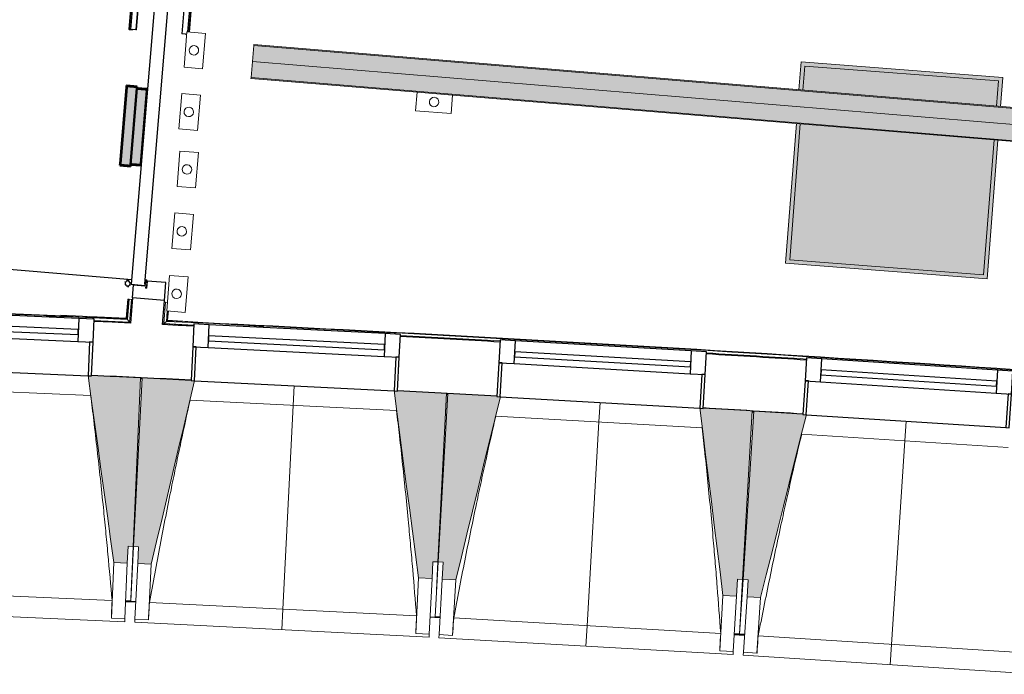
# Model space of a CAD drawing. Header units: millimetres. Extents: x -2845 to 74565, y -36590 to 13748.
# Tile 22 of 53: x 37751 to 40657, y -21546 to -19612. Entities that reach past the tile are written whole.
import ezdxf

# ---------------------------------------------------------------- set-up
doc = ezdxf.new("R2010")
doc.units = ezdxf.units.MM
for name, color, linetype, lineweight in [('A-DETL-GENF', 7, 'Continuous', 18), ('A-DOOR', 7, 'Continuous', 25), ('A-FLOR', 7, 'Continuous', 25), ('A-FLOR-HRAL', 7, 'Continuous', 18), ('A-GENM', 7, 'Continuous', 18), ('A-GLAZ', 7, 'Continuous', 25), ('A-WALL', 7, 'Continuous', 25), ('CHEMIN DE CABLE ELE', 7, 'Continuous', 18), ('I-WALL', 7, 'Continuous', 25), ('INSTAL ELECTRIQUE', 7, 'Continuous', 18), ('Q-SPCQ', 7, 'Continuous', 18), ('S-BEAM', 7, 'Continuous', 18)]:
    doc.layers.add(name, color=color, linetype=linetype, lineweight=lineweight)

# ---------------------------------------------------------------- blocks, each defined once
blk = doc.blocks.new('20_MUR PREFA_01 - MODULE_01 B-3165811-2021_015_1111_DCE_1_50_N0 FINI_CFO_GEN')
at = {"layer": 'A-GENM'}
for p, q in [((0, 722.1), (0, 661.4)), ((0, 661.4), (0, 58.5)), ((0, 0.7), (0, 58.5))]:
    blk.add_line(p, q, dxfattribs=at)
blk = doc.blocks.new('B02_DC_STR_rvt-1-2021_015_1111_DCE_1_50_N0 FINI_CFO_GEN')
at = {"layer": 'S-BEAM', "lineweight": 5, "true_color": 0x787878}
for points in [[(-15100.9, -21217.7), (-15098.7, -21167.7), (-15083.7, -21168.4), (-15061.8, -20670.1), (-15206.6, -20663.7), (-15207.2, -20664.4), (-15216.5, -20664.4), (-15140.8, -21215.9)], [(-15030.2, -21221.2), (-14902.7, -20678.9), (-14912.6, -20678.4), (-14912.6, -20677.7), (-15057.3, -20670.3), (-15082.6, -21168.5), (-15067.6, -21169.2), (-15070.2, -21219.2), (-15067.6, -21219.3)], [(-14201.3, -21263.3), (-14198.8, -21213.4), (-14183.8, -21214.2), (-14158.5, -20716), (-14303.2, -20708.7), (-14303.2, -20709.3), (-14313.1, -20709.3), (-14241.2, -21261.3)], [(-14131.2, -21267.3), (-13999.9, -20725.9), (-14009.8, -20725.3), (-14009.8, -20724.6), (-14154.4, -20716.2), (-14183.2, -21214.2), (-14168.2, -21215.1), (-14171.1, -21265), (-14168.2, -21265.2)], [(-13302.6, -21315.2), (-13299.7, -21265.3), (-13284.7, -21266.1), (-13255.9, -20768.2), (-13400.6, -20759.8), (-13400.6, -20760.5), (-13410.5, -20760.5), (-13342.5, -21312.9), (-13309.7, -21314.8)], [(-13231.5, -21319.7), (-13096.4, -20779.2), (-13106.3, -20778.5), (-13106.3, -20777.8), (-13250.9, -20768.5), (-13283.1, -21266.2), (-13268.2, -21267.2), (-13271.4, -21317.1), (-13268.2, -21317.3)]]:
    blk.add_hatch(color=8, dxfattribs=at).paths.add_polyline_path(points)
at = {"layer": 'A-FLOR'}
for p, q in [((-15090.8, -21330.3), (-15105.8, -21329.7)), ((-15075.9, -21332.2), (-15105.8, -21330.8)), ((-15105.8, -21330.8), (-15075.9, -21332.2)), ((-14207, -21376.3), (-14177.6, -21377.9)), ((-14177.6, -21376.9), (-14192.6, -21376)), ((-13309.1, -21428), (-13278.7, -21429.9)), ((-13294.1, -21428), (-13309, -21427.1)), ((-13278.6, -21429), (-13293.6, -21428))]:
    blk.add_line(p, q, dxfattribs=at)
at = {"layer": 'S-BEAM'}
for p, q in [((-15061.8, -20670.1), (-15206.7, -20663.7)), ((-15209, -20722.2), (-15818.9, -20695.4)), ((-15083.7, -21168.4), (-15061.8, -20670.1)), ((-15057.3, -20670.3), (-15082.6, -21168.5)), ((-14912.6, -20677.7), (-15057.3, -20670.3)), ((-14158.5, -20716), (-14303.2, -20708.6)), ((-14183.8, -21214.2), (-14158.5, -20716)), ((-14154.4, -20716.2), (-14183.2, -21214.2)), ((-14009.8, -20724.6), (-14154.4, -20716.2)), ((-14306, -20767.1), (-14915.7, -20736.1)), ((-13403.8, -20818.2), (-14013.3, -20783)), ((-13255.9, -20768.2), (-13400.7, -20759.8)), ((-13284.7, -21266.1), (-13255.9, -20768.2)), ((-13250.9, -20768.5), (-13283.1, -21266.2)), ((-13106.3, -20777.9), (-13250.9, -20768.5)), ((-12501, -20875.6), (-13110.2, -20836.2)), ((-15100.9, -21217.7), (-15098.7, -21167.7)), ((-15098.7, -21167.7), (-15083.7, -21168.4)), ((-15090.8, -21330.4), (-15082.6, -21168.5)), ((-15083.7, -21168.4), (-15090.5, -21323.3)), ((-15082.6, -21168.5), (-15067.6, -21169.2)), ((-15067.6, -21169.2), (-15070.2, -21219.2)), ((-15140.8, -21215.9), (-15148, -21380)), ((-15140.8, -21215.9), (-15100.9, -21217.7)), ((-15100.9, -21217.7), (-15108.1, -21381.7)), ((-15078.5, -21383.2), (-15070.2, -21219.2)), ((-15070.2, -21219.2), (-15030.2, -21221.2)), ((-14201.3, -21263.3), (-14198.8, -21213.4)), ((-14198.8, -21213.4), (-14183.8, -21214.2)), ((-14192.6, -21376), (-14183.2, -21214.2)), ((-14183.8, -21214.2), (-14188, -21297.3)), ((-14183.2, -21214.2), (-14168.2, -21215.1)), ((-14168.2, -21215.1), (-14171.1, -21265)), ((-15038.6, -21385.2), (-15030.2, -21221.2)), ((-14241.2, -21261.3), (-14249.6, -21425.3)), ((-14241.2, -21261.3), (-14201.3, -21263.3)), ((-14201.3, -21263.3), (-14209.6, -21427.3)), ((-14180.6, -21428.9), (-14171.1, -21265)), ((-14171.1, -21265), (-14131.2, -21267.3)), ((-14140.7, -21431.2), (-14131.2, -21267.3)), ((-13302.6, -21315.2), (-13299.7, -21265.3)), ((-13299.7, -21265.3), (-13284.7, -21266.1)), ((-13284.7, -21266.1), (-13294.1, -21428)), ((-13293.6, -21428), (-13283.1, -21266.2)), ((-13283.1, -21266.2), (-13268.2, -21267.2)), ((-13268.2, -21267.2), (-13271.4, -21317.1)), ((-15934.8, -21293.8), (-15146, -21328.5)), ((-15105.9, -21331.8), (-15091, -21332.4)), ((-15091, -21332.5), (-15090.9, -21331.5)), ((-15091, -21332.5), (-15076, -21333.2)), ((-15035.7, -21333.7), (-14247.2, -21373.8)), ((-13342.5, -21312.9), (-13352, -21476.8)), ((-13342.5, -21312.9), (-13302.6, -21315.2)), ((-13302.6, -21315.2), (-13312, -21479.1)), ((-13282, -21481), (-13271.4, -21317.1)), ((-13271.4, -21317.1), (-13231.5, -21319.7)), ((-13242.1, -21483.6), (-13231.5, -21319.7)), ((-15977.6, -21352.6), (-15108.5, -21390.8)), ((-15148, -21380), (-15148.1, -21379.7)), ((-15108.1, -21381.7), (-15148, -21380)), ((-15108.1, -21381.7), (-15108.5, -21390.8)), ((-15079, -21392.2), (-15078.5, -21383.2)), ((-15079, -21392.2), (-14210.1, -21436.4)), ((-15038.6, -21385.2), (-15078.5, -21383.2)), ((-15038.5, -21384.9), (-15038.6, -21385.2)), ((-14207.1, -21377.4), (-14192.7, -21378.1)), ((-14192.7, -21378.1), (-14192.6, -21377.1)), ((-14192.7, -21378.1), (-14177.7, -21379)), ((-14137.4, -21379.8), (-13349.2, -21425.3)), ((-14249.6, -21425.3), (-14249.6, -21425)), ((-14209.6, -21427.3), (-14249.6, -21425.3)), ((-14209.6, -21427.3), (-14210.1, -21436.4)), ((-14181.1, -21438), (-14180.6, -21428.9)), ((-14181.1, -21438), (-13312.6, -21488.1)), ((-14140.7, -21431.2), (-14180.6, -21428.9)), ((-14140.6, -21431), (-14140.7, -21431.2)), ((-13309.2, -21429.2), (-13294.2, -21430.1)), ((-13294.1, -21429), (-13294.2, -21430.1)), ((-13293.7, -21430.1), (-13293.7, -21429)), ((-13293.7, -21430.1), (-13278.8, -21431.1)), ((-13238.5, -21432.1), (-12450.6, -21483.1)), ((-13352, -21476.8), (-13352, -21476.5)), ((-13312, -21479.1), (-13352, -21476.8)), ((-13312, -21479.1), (-13312.6, -21488.1)), ((-13282.6, -21490), (-13282, -21481)), ((-13242.1, -21483.6), (-13282, -21481)), ((-13282.6, -21490), (-12414.4, -21546.2)), ((-13242, -21483.3), (-13242.1, -21483.6))]:
    blk.add_line(p, q, dxfattribs=at)
at = {"layer": 'S-BEAM', "flags": 128}
for points in [[(-15216.7, -20663.3), (-15207.2, -20732.4), (-15197.7, -20801.5), (-15188.2, -20870.5), (-15178.8, -20939.6), (-15169.3, -21008.7), (-15159.8, -21077.8), (-15150.3, -21146.9), (-15140.8, -21215.9)], [(-15030.2, -21221.2), (-15014.3, -21153.3), (-14998.3, -21085.4), (-14982.3, -21017.6), (-14966.4, -20949.7), (-14950.4, -20881.8), (-14934.4, -20813.9), (-14918.5, -20746.1), (-14902.5, -20678.2)], [(-14313.3, -20708.1), (-14304.3, -20777.3), (-14295.3, -20846.4), (-14286.3, -20915.6), (-14277.3, -20984.7), (-14268.3, -21053.9), (-14259.3, -21123), (-14250.2, -21192.2), (-14241.2, -21261.3)], [(-14131.2, -21267.3), (-14114.7, -21199.5), (-14098.3, -21131.8), (-14081.9, -21064), (-14065.4, -20996.2), (-14049, -20928.5), (-14032.6, -20860.7), (-14016.1, -20792.9), (-13999.7, -20725.2)], [(-13410.7, -20759.2), (-13402.1, -20828.4), (-13393.6, -20897.6), (-13385.1, -20966.8), (-13376.6, -21036), (-13368.1, -21105.3), (-13359.5, -21174.5), (-13351, -21243.7), (-13342.5, -21312.9)], [(-13231.5, -21319.7), (-13214.6, -21252), (-13197.7, -21184.4), (-13180.8, -21116.7), (-13163.9, -21049.1), (-13146.9, -20981.5), (-13130, -20913.8), (-13113.1, -20846.2), (-13096.2, -20778.5)], [(-15148.1, -21379.7), (-15147.6, -21369.5), (-15147.2, -21359.2), (-15146.8, -21349), (-15146.4, -21338.7), (-15146, -21328.5)], [(-15035.7, -21333.7), (-15036.3, -21343.9), (-15036.8, -21354.2), (-15037.4, -21364.4), (-15038, -21374.7), (-15038.5, -21384.9)], [(-14249.6, -21425), (-14249.1, -21414.8), (-14248.6, -21404.5), (-14248.2, -21394.3), (-14247.7, -21384), (-14247.2, -21373.8)], [(-14137.4, -21379.8), (-14138.1, -21390), (-14138.7, -21400.2), (-14139.3, -21410.5), (-14140, -21420.7), (-14140.6, -21431)], [(-13352, -21476.5), (-13351.4, -21466.3), (-13350.9, -21456), (-13350.3, -21445.8), (-13349.8, -21435.5), (-13349.2, -21425.3)], [(-13238.5, -21432.1), (-13239.2, -21442.3), (-13239.9, -21452.6), (-13240.6, -21462.8), (-13241.3, -21473.1), (-13242, -21483.3)]]:
    blk.add_lwpolyline(points, dxfattribs=at)
at = {"layer": 'S-BEAM'}
for points, knots in [([(-15146, -21328.5), (-15149.9, -21282.7), (-15156, -21214), (-15164.7, -21122.5), (-15172.1, -21048.1), (-15180.4, -20968.1), (-15189.9, -20882.3), (-15199.4, -20800.3), (-15206, -20746.9), (-15209.1, -20722.2)], [0, 0, 0, 0, 0.2222222, 0.3333333, 0.4444444, 0.5833333, 0.7222222, 0.8611111, 0.9816328, 0.9816328, 0.9816328, 0.9816328]), ([(-14915.6, -20736.1), (-14924.8, -20777.3), (-14938.7, -20841.1), (-14956.9, -20927.5), (-14972, -21000.7), (-14987.8, -21079.6), (-15009.7, -21192.5), (-15025.5, -21277.2), (-15035.7, -21333.7)], [0.0183454, 0.0183454, 0.0183454, 0.0183454, 0.2222222, 0.3333333, 0.4444444, 0.5833333, 0.7222222, 1, 1, 1, 1]), ([(-14247.2, -21373.8), (-14250.8, -21327.9), (-14256.4, -21259.3), (-14264.5, -21167.7), (-14271.3, -21093.3), (-14279.1, -21013.2), (-14288, -20927.3), (-14297, -20845.3), (-14303.2, -20791.9), (-14306.1, -20767.1)], [0, 0, 0, 0, 0.2222222, 0.3333333, 0.4444444, 0.5833333, 0.7222222, 0.8611111, 0.9816328, 0.9816328, 0.9816328, 0.9816328]), ([(-14013.2, -20783), (-14022.7, -20824.1), (-14037, -20887.8), (-14055.8, -20974.1), (-14071.4, -21047.2), (-14087.7, -21126), (-14110.4, -21238.7), (-14126.8, -21323.3), (-14137.4, -21379.8)], [0.0183454, 0.0183454, 0.0183454, 0.0183454, 0.2222222, 0.3333333, 0.4444444, 0.5833333, 0.7222222, 1, 1, 1, 1]), ([(-13349.2, -21425.3), (-13352.5, -21379.5), (-13357.6, -21310.7), (-13365.1, -21219.1), (-13371.4, -21144.6), (-13378.6, -21064.5), (-13386.9, -20978.6), (-13395.3, -20896.5), (-13401.2, -20843), (-13403.9, -20818.2)], [0, 0, 0, 0, 0.2222222, 0.3333333, 0.4444444, 0.5833333, 0.7222222, 0.8611111, 0.9816328, 0.9816328, 0.9816328, 0.9816328]), ([(-13110.1, -20836.2), (-13119.9, -20877.3), (-13134.7, -20940.9), (-13154.1, -21027), (-13170.2, -21100), (-13187, -21178.7), (-13210.5, -21291.3), (-13227.5, -21375.7), (-13238.5, -21432.1)], [0.0183454, 0.0183454, 0.0183454, 0.0183454, 0.2222222, 0.3333333, 0.4444444, 0.5833333, 0.7222222, 1, 1, 1, 1])]:
    blk.add_open_spline(points, degree=3, knots=knots, dxfattribs=at)
at = {"layer": 'S-BEAM', "color": 5, "lineweight": 25, "true_color": 0x0000ff}
for p, rotation in [((-14607.9, -20693.2), 177.089890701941), ((-13705.2, -20742.2), 176.6926216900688), ((-12801.8, -20797.6), 176.2953526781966)]:
    blk.add_blockref('20_MUR PREFA_01 - MODULE_01 B-3165811-2021_015_1111_DCE_1_50_N0 FINI_CFO_GEN', p, dxfattribs=dict(at, rotation=rotation))
blk = doc.blocks.new('PRT_SIMPLE_HUI_58x68x48 - PRT_BOIS_1V_EI30_930x2040x40-552262-2021_015_1111_DCE_1_50_N0 FINI_CFO_GEN')
at = {"layer": 'A-DETL-GENF', "lineweight": 25}
h = blk.add_hatch(color=256, dxfattribs=at)
h.paths.add_polyline_path([(-483.8, -9.7), (-489.6, -8), (-508.5, -8), (-508.5, -11.5), (-502, -11.5), (-502.1, -10.3), (-505.2, -10.3), (-505.2, -9.3), (-488.4, -9.4), (-485.1, -10.6)])
h.paths.add_polyline_path([(-483.8, -9.7), (-485.1, -11.7), (-496.1, -13.2), (-500.5, -13.6), (-500.5, -14.5), (-495.9, -14.5), (-483.8, -12.8), (-483.8, -10.5)])
h = blk.add_hatch(color=256, dxfattribs=at)
h.paths.add_polyline_path([(413.8, -9.7), (413.8, -12.8), (426.2, -14.5), (430.5, -14.1), (430.4, -13.2), (425.9, -13.2), (415.1, -11.7), (414.4, -10.7)])
h.paths.add_polyline_path([(438.5, -8), (418.5, -8), (413.8, -9.7), (415.1, -10.6), (418.7, -9.3), (435.2, -9.3), (435.2, -10.3), (432, -10.5), (432, -11.5), (438.5, -11.5), (438.5, -9)])
at = {"layer": 'A-DETL-GENF'}
for p, q in [((-488.5, -8), (-508.5, -8)), ((-508.5, -8), (-508.5, -11.5)), ((-508.5, -11.5), (-502, -11.5)), ((-505.2, -10.3), (-505.2, -9.3)), ((-505.2, -9.3), (-488.7, -9.3)), ((-502, -10.3), (-505.2, -10.3)), ((-502, -11.5), (-502, -10.3)), ((-496.1, -13.2), (-500.5, -13.2)), ((-500.5, -13.2), (-500.5, -14.5)), ((-500.5, -14.5), (-496, -14.5)), ((-485.1, -11.7), (-496.1, -13.2)), ((-496, -14.5), (-483.8, -12.8)), ((-488.7, -9.3), (-485.1, -10.6)), ((-483.8, -9.7), (-488.5, -8)), ((-485.1, -10.6), (-485.1, -11.7)), ((-483.8, -12.8), (-483.8, -9.7)), ((418.5, -8), (413.8, -9.7)), ((413.8, -9.7), (413.8, -12.8)), ((413.8, -12.8), (426, -14.5)), ((415.1, -10.6), (418.7, -9.3)), ((415.1, -11.7), (415.1, -10.6)), ((426.1, -13.2), (415.1, -11.7)), ((438.5, -8), (418.5, -8)), ((418.7, -9.3), (435.2, -9.3)), ((426, -14.5), (430.5, -14.5)), ((430.5, -13.2), (426.1, -13.2)), ((430.5, -14.5), (430.5, -13.2)), ((435.2, -10.3), (432, -10.3)), ((432, -10.3), (432, -11.5)), ((432, -11.5), (438.5, -11.5)), ((435.2, -9.3), (435.2, -10.3)), ((438.5, -11.5), (438.5, -8))]:
    blk.add_line(p, q, dxfattribs=at)
at = {"layer": 'A-DOOR'}
for p, q in [((-427.1, 55), (-450.6, 55)), ((-450.6, 55), (-450.6, 54.5)), ((-450.6, 54.5), (-450.6, 50.4)), ((-427.1, 54.5), (-450.6, 54.5)), ((-450.6, 50.4), (-450.6, 43.3)), ((-427.1, 50.4), (-450.6, 50.4)), ((-450.6, 34), (-450.6, 43.3)), ((-450.6, 25.6), (-450.6, 34)), ((-427.1, 34), (-450.6, 34)), ((-326.2, 55), (-427.1, 55)), ((-427.1, 55), (-427.1, 54.5)), ((-427.1, 54.5), (-427.1, 55)), ((-427.1, 54.5), (-427.1, 50.4)), ((-326.2, 54.5), (-427.1, 54.5)), ((-427.1, 50.4), (-427.1, 54.5)), ((-427.1, 50.4), (-427.1, 43.3)), ((-326.2, 50.4), (-427.1, 50.4)), ((-427.1, 43.3), (-427.1, 50.4)), ((-427.1, 34), (-427.1, 43.3)), ((-427.1, 43.3), (-427.1, 34)), ((-427.1, 32.8), (-427.1, 34)), ((-319.6, 34), (-427.1, 34)), ((-427.1, 34), (-427.1, 25.6)), ((-427.1, 32.8), (-319.6, 32.8)), ((-319.6, 43.3), (-319.6, 47.5)), ((-319.6, 43.3), (-319.6, 34)), ((-319.6, 34), (-319.6, 32.8)), ((-450.6, 15.2), (-450.6, 25.6)), ((-427.1, 25.6), (-450.6, 25.6)), ((-450.6, 4.4), (-450.6, 15.2)), ((-427.1, 15.2), (-450.6, 15.2)), ((-450.6, -4), (-450.6, 4.4)), ((-450.6, 4.4), (-427.1, 4.4)), ((-427.1, 25.6), (-427.1, 15.2)), ((-427.1, 15.2), (-427.1, 4.4)), ((-427.1, 4.4), (-427.1, -4)), ((-499.5, -14.5), (-499.5, -54.5)), ((426, -14.5), (-496, -14.5)), ((-465.6, -5.5), (-465.6, -14.5)), ((-413.4, -5.5), (-465.6, -5.5)), ((-450.6, -4), (-450.6, -5)), ((-450.6, -5), (-427.1, -5)), ((-427.1, -5), (-427.1, -4)), ((-413.4, -14.5), (-413.4, -5.5)), ((430.5, -54.5), (430.5, -14.5)), ((-499.5, -54.5), (430.5, -54.5)), ((-465.6, -54.5), (-465.6, -63.5)), ((-413.4, -63.5), (-413.4, -54.5)), ((417, -54.5), (417, -977.5)), ((-465.6, -63.5), (-413.4, -63.5)), ((-427.1, -64), (-450.6, -64)), ((-450.6, -64), (-450.6, -65)), ((-450.6, -73.4), (-450.6, -65)), ((-450.6, -84.2), (-450.6, -73.4)), ((-427.1, -73.4), (-450.6, -73.4)), ((-450.6, -94.6), (-450.6, -84.2)), ((-450.6, -84.2), (-427.1, -84.2)), ((-427.1, -65), (-427.1, -64)), ((-427.1, -65), (-427.1, -73.4)), ((-427.1, -73.4), (-427.1, -84.2)), ((-427.1, -84.2), (-427.1, -94.6)), ((-450.6, -103), (-450.6, -94.6)), ((-450.6, -94.6), (-427.1, -94.6)), ((-450.6, -112.3), (-450.6, -103)), ((-450.6, -103), (-427.1, -103)), ((-450.6, -112.3), (-450.6, -119.4)), ((-427.1, -94.6), (-427.1, -103)), ((-427.1, -103), (-427.1, -101.8)), ((-319.6, -101.8), (-427.1, -101.8)), ((-427.1, -112.3), (-427.1, -103)), ((-427.1, -103), (-319.6, -103)), ((-427.1, -103), (-427.1, -112.3)), ((-427.1, -112.3), (-427.1, -119.4)), ((-427.1, -119.4), (-427.1, -112.3)), ((-319.6, -101.8), (-319.6, -103)), ((-319.6, -103), (-319.6, -112.3)), ((-319.6, -119.4), (-319.6, -112.3)), ((-450.6, -119.4), (-450.6, -123.5)), ((-450.6, -119.4), (-427.1, -119.4)), ((-450.6, -123.5), (-450.6, -124)), ((-450.6, -123.5), (-427.1, -123.5)), ((-450.6, -124), (-427.1, -124)), ((-427.1, -119.4), (-427.1, -123.5)), ((-427.1, -119.4), (-319.6, -119.4)), ((-427.1, -123.5), (-427.1, -119.4)), ((-427.1, -123.5), (-427.1, -124)), ((-427.1, -123.5), (-319.6, -123.5)), ((-427.1, -124), (-427.1, -123.5)), ((-427.1, -124), (-319.6, -124)), ((-319.6, -123.5), (-319.6, -119.4)), ((-319.6, -124), (-319.6, -123.5))]:
    blk.add_line(p, q, dxfattribs=at)
for radius, start, end in [(7.5, 360, 180), (9.12, 111.9887, 120), (7.5, 60, 120), (9.12, 60, 68.0113), (9.12, 155.8208, 180), (9.12, 180, 204.1792), (7.5, 180, 360), (7.5, 180, 240), (7.5, 135, 165), (9.12, 240, 248.0113), (7.5, 274.0838, 0), (7.5, 0, 30), (9.12, 0, 23.8571)]:
    blk.add_arc((429, -65.5), radius, start, end, dxfattribs=at)
at = {"layer": 'Q-SPCQ'}
for p, q in [((430.5, -54.5), (403.5, -54.5)), ((430.5, -40.5), (430.5, -54.5))]:
    blk.add_line(p, q, dxfattribs=at)
blk = doc.blocks.new('XXX_VIDE FENETRE - 590-389517-2021_015_1111_DCE_1_50_N0 FINI_CFO_GEN')
at = {"layer": 'A-GLAZ'}
for p, q in [((-305.1, 0), (-305.1, -100)), ((-295.1, 0), (-305.1, 0)), ((295.1, 0), (-295.1, 0)), ((-295.1, -100), (-295.1, 0)), ((305.1, 0), (295.1, 0)), ((295.1, 0), (295.1, -100)), ((305.1, -100), (305.1, 0)), ((-305.1, -100), (-295.1, -100)), ((-260.1, -100), (-305.1, -100)), ((-305.1, -100), (-305.1, -167.5)), ((-260.1, -167.5), (-260.1, -100)), ((260.1, -100), (-260.1, -100)), ((260.1, -100), (260.1, -167.5)), ((305.1, -100), (260.1, -100)), ((295.1, -100), (305.1, -100)), ((305.1, -167.5), (305.1, -100)), ((-305.1, -167.5), (-260.1, -167.5)), ((-260.1, -167.5), (260.1, -167.5)), ((260.1, -167.5), (305.1, -167.5))]:
    blk.add_line(p, q, dxfattribs=at)
at = {"layer": 'A-GLAZ', "color": 173, "true_color": 0x5c63b1}
for p, q in [((260.1, -120), (-260.1, -120)), ((-260.1, -120), (-260.1, -135)), ((-260.1, -135), (260.1, -135)), ((260.1, -135), (260.1, -120))]:
    blk.add_line(p, q, dxfattribs=at)
blk = doc.blocks.new('Garde-corps - Garde-corps-505471-2021_015_1111_DCE_1_50_N0 FINI_CFO_GEN')
at = {"layer": 'A-FLOR-HRAL'}
for p, q in [((-15099.2, -20437.6), (-15103.9, -20494.4)), ((-15097.6, -20437.8), (-15102.4, -20496.1)), ((-15095.8, -20437.9), (-15100.8, -20497.9)), ((-15097.6, -20437.8), (-15099.2, -20437.6)), ((-15097.6, -20437.8), (-15095.8, -20437.9)), ((-15095.8, -20437.9), (-15088.7, -20438.5)), ((-15088.7, -20438.5), (-15094.3, -20505.3)), ((-15085.8, -20438.8), (-15088.7, -20438.5)), ((-15103.9, -20494.4), (-15340.2, -20488)), ((-15103.9, -20494.4), (-15297.2, -20485.4)), ((-15094.3, -20505.3), (-15199.5, -20502.5)), ((-15094.3, -20505.3), (-15199.4, -20500.4))]:
    blk.add_line(p, q, dxfattribs=at)
at = {"layer": 'A-FLOR-HRAL', "flags": 128}
blk.add_lwpolyline([(-15100.8, -20497.9), (-15097.6, -20501.6), (-15094.3, -20505.3)], dxfattribs=at)
at = {"layer": 'A-FLOR-HRAL'}
for radius, start, end in [(130446.8, 87.310169, 88.471979), (130448.6, 87.310907, 88.301428)]:
    blk.add_arc((-21222.6, -150801), radius, start, end, dxfattribs=at)
for points, knots in [([(-15103.9, -20494.4), (-15103.9, -20494.4), (-15103.9, -20494.4), (-15103.8, -20494.5), (-15103.7, -20494.6), (-15103.6, -20494.7), (-15103.5, -20494.8), (-15103.3, -20495), (-15103.2, -20495.2), (-15103, -20495.4), (-15102.8, -20495.6), (-15102.6, -20495.8), (-15102.5, -20496), (-15102.4, -20496.1)], [0.075, 0.075, 0.075, 0.075, 0.15, 0.2125, 0.275, 0.35, 0.425, 0.5, 0.6, 0.7, 0.775, 0.85, 1, 1, 1, 1]), ([(-15094.3, -20505.3), (-15094.3, -20505.3), (-15094.3, -20505.4), (-15094.2, -20505.4), (-15094.2, -20505.5), (-15094.1, -20505.6), (-15094, -20505.7), (-15093.9, -20505.8), (-15093.8, -20505.9), (-15093.7, -20506), (-15093.6, -20506.1), (-15093.5, -20506.2), (-15093.4, -20506.3), (-15093.3, -20506.4), (-15093.2, -20506.6), (-15093.1, -20506.7), (-15093, -20506.8), (-15092.8, -20507), (-15092.5, -20507.4), (-15092.1, -20507.9), (-15091.7, -20508.3), (-15091.5, -20508.5)], [0, 0, 0, 0, 0.071429, 0.107143, 0.142857, 0.214286, 0.25, 0.285714, 0.321429, 0.357143, 0.392857, 0.428571, 0.464286, 0.5, 0.535714, 0.571429, 0.607143, 0.642857, 0.714286, 0.857143, 1, 1, 1, 1])]:
    blk.add_open_spline(points, degree=3, knots=knots, dxfattribs=at)
blk = doc.blocks.new('Garde-corps - Garde-corps-508221-2021_015_1111_DCE_1_50_N0 FINI_CFO_GEN')
at = {"layer": 'A-FLOR-HRAL'}
for p, q in [((-14993.3, -20510.1), (-14988.1, -20446.9)), ((-14988.1, -20446.9), (-14991.1, -20446.6)), ((-14988.1, -20446.9), (-14982.6, -20447.3)), ((-14985.6, -20503.4), (-14983.1, -20472.4)), ((-14983.7, -20501.7), (-14981.3, -20472.6)), ((-14982, -20500.1), (-14979.7, -20472.7)), ((-14904.4, -20515.9), (-14993.3, -20510.1)), ((-14904.3, -20514.4), (-14993.3, -20510.1)), ((-14698.2, -20518.6), (-14982, -20500.1)), ((-14974.9, -20500.5), (-14982, -20500.2)), ((-14163.2, -20553.4), (-14224.3, -20549.4)), ((-14000.5, -20564.4), (-14005.1, -20564.1))]:
    blk.add_line(p, q, dxfattribs=at)
at = {"layer": 'A-FLOR-HRAL', "flags": 128}
for points in [[(-14993.3, -20510.1), (-14993.5, -20510.2), (-14993.8, -20510.5), (-14994.2, -20510.9), (-14994.8, -20511.4), (-14995.4, -20511.9), (-14996, -20512.4), (-14996.6, -20513)], [(-14985.6, -20503.4), (-14989.5, -20506.7), (-14993.3, -20510.1)], [(-14982, -20500.2), (-14982.1, -20500.2), (-14982.2, -20500.4), (-14982.4, -20500.5), (-14982.6, -20500.7), (-14982.9, -20500.9), (-14983.1, -20501.1), (-14983.3, -20501.3), (-14983.5, -20501.5), (-14983.7, -20501.7)]]:
    blk.add_lwpolyline(points, dxfattribs=at)
at = {"layer": 'A-FLOR-HRAL'}
for radius, start, end in [(130446.8, 85.301593, 87.259515), (130448.6, 85.791063, 87.258723), (130439.7, 86.825999, 86.955563), (130439.7, 86.427964, 86.557968)]:
    blk.add_arc((-21222.6, -150801), radius, start, end, dxfattribs=at)
blk = doc.blocks.new('B02_ARC_rvt-1-2021_015_1111_DCE_1_50_N0 FINI_CFO_GEN')
at = {"layer": 'A-FLOR'}
for p, q in [((-15085.4, -20434.1), (-15082.2, -20395.9)), ((-15082.2, -20395.9), (-15049.3, -20398.6)), ((-15049.3, -20398.6), (-15049.2, -20397.1)), ((-15046.8, -20383.8), (-15048.1, -20383.7)), ((-15043.5, -20384.1), (-15045.5, -20383.9)), ((-14987, -20388.8), (-15042.1, -20384.2)), ((-14991.4, -20441.9), (-14987, -20388.8)), ((-15061.9, -20671.8), (-15057.4, -20672)), ((-14158.6, -20718.1), (-14154.5, -20718.3)), ((-13256.1, -20770.3), (-13251, -20770.6))]:
    blk.add_line(p, q, dxfattribs=at)
at = {"layer": 'A-WALL'}
for p, q in [((-15085.4, -20434.1), (-15091.5, -20508.5)), ((-14990.7, -20442), (-15085.4, -20434.1)), ((-14996.6, -20513), (-14990.7, -20442))]:
    blk.add_line(p, q, dxfattribs=at)
at = {"layer": 'I-WALL', "flags": 128}
for points in [[(-15091.5, -20508.5), (-15145.5, -20505.9), (-15199.5, -20503.4)], [(-14904.4, -20517.4), (-14950.5, -20515.2), (-14996.6, -20513)]]:
    blk.add_lwpolyline(points, dxfattribs=at)
at = {"layer": 'I-WALL'}
for radius, start, end in [(130436.7, 86.826002, 86.955561), (130436.7, 86.427967, 86.557965), (130276.7, 87.223762, 87.353211), (130276.7, 86.826166, 86.955396), (130276.7, 86.42813, 86.557799)]:
    blk.add_arc((-21222.6, -150801), radius, start, end, dxfattribs=at)
at = {"layer": 'A-DOOR', "lineweight": 18, "rotation": 265.2586130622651}
blk.add_blockref('PRT_SIMPLE_HUI_58x68x48 - PRT_BOIS_1V_EI30_930x2040x40-552262-2021_015_1111_DCE_1_50_N0 FINI_CFO_GEN', (-14999.2, -19969.3), dxfattribs=at)
at = {"layer": 'A-FLOR-HRAL', "lineweight": 18}
for name in ['Garde-corps - Garde-corps-505471-2021_015_1111_DCE_1_50_N0 FINI_CFO_GEN', 'Garde-corps - Garde-corps-508221-2021_015_1111_DCE_1_50_N0 FINI_CFO_GEN']:
    blk.add_blockref(name, (0, 0), dxfattribs=at)
at = {"layer": 'A-GLAZ', "lineweight": 18}
for p, rotation in [((-15511.4, -20651), 177.4871597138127), ((-14607.9, -20693.8), 177.0898907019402), ((-13705.2, -20742.9), 176.6926216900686), ((-12801.9, -20798.2), 176.2953526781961)]:
    blk.add_blockref('XXX_VIDE FENETRE - 590-389517-2021_015_1111_DCE_1_50_N0 FINI_CFO_GEN', p, dxfattribs=dict(at, rotation=rotation))
blk = doc.blocks.new('604_BAES GENERIQUE SAILLIE - BAES _-V14-2021_015_1111_DCE_1_50_N0 FINI_CFO_GEN')
at = {"layer": 'INSTAL ELECTRIQUE', "lineweight": 50, "true_color": 0xd4d1cd}
for points in [[(2807.8, -16507.9), (2812.6, -16478.3), (2807.6, -16477.9), (2803, -16507.1), (2806.5, -16507.7)], [(3022, -16542.5), (3026.8, -16512.9), (2812.6, -16478.3), (2807.8, -16507.9), (2986, -16536.7)], [(2798, -16536.7), (2802.8, -16507.1), (2797.8, -16506.7), (2793.3, -16535.9), (2796.8, -16536.5)], [(3022.1, -16572.9), (3026.9, -16543.3), (2802.8, -16507.1), (2798, -16536.7), (2951, -16561.4)], [(3026.9, -16543.3), (3031.5, -16513.7), (3026.7, -16513.1), (3022.1, -16542.5), (3026.8, -16543.3)], [(3027.1, -16573.7), (3031.7, -16544.1), (3026.9, -16543.5), (3022.1, -16572.9), (3026.9, -16573.7)]]:
    blk.add_hatch(color=254, dxfattribs=at).paths.add_polyline_path(points)
at = {"layer": 'INSTAL ELECTRIQUE', "lineweight": 50, "true_color": 0x008000}
blk.add_hatch(color=96, dxfattribs=at).paths.add_polyline_path([(3022, -16573.9), (3022.1, -16572.9), (2798, -16536.7), (2797.9, -16537.7), (2951, -16562.4)])
at = {"layer": 'INSTAL ELECTRIQUE', "lineweight": 50}
for p, q in [((2807.6, -16477.5), (2802.8, -16507.1)), ((2812.6, -16478.3), (2807.6, -16477.5)), ((2812.6, -16478.3), (3026.8, -16512.9)), ((2797.9, -16506.3), (2793.1, -16535.9)), ((2802.8, -16507.1), (2797.9, -16506.3)), ((2802.8, -16507.1), (3026.9, -16543.3)), ((2793.1, -16535.9), (2792.9, -16536.9)), ((2792.9, -16536.9), (2797.9, -16537.7)), ((2792.9, -16536.9), (2797.9, -16537.7)), ((2798, -16536.7), (2793.1, -16535.9)), ((2793.1, -16535.9), (2798, -16536.7)), ((3022, -16573.9), (2797.9, -16537.7)), ((2798, -16536.7), (3022.1, -16572.9)), ((3022.1, -16572.9), (2798, -16536.7)), ((3031.7, -16513.7), (3026.8, -16512.9)), ((3026.9, -16543.3), (3031.7, -16513.7)), ((3031.9, -16544.1), (3026.9, -16543.3)), ((3027.1, -16573.7), (3031.9, -16544.1)), ((3022, -16573.9), (3026.9, -16574.7)), ((3022, -16573.9), (3026.9, -16574.7)), ((3027.1, -16573.7), (3022.1, -16572.9)), ((3022.1, -16572.9), (3027.1, -16573.7)), ((3026.9, -16574.7), (3027.1, -16573.7))]:
    blk.add_line(p, q, dxfattribs=at)
blk = doc.blocks.new('602_BOITE DE DERIVATION - 105X105X50 GENERIQUE-7162854-2021_015_1111_DCE_1_50_N0 FINI_CFO_GEN')
at = {"layer": 'INSTAL ELECTRIQUE'}
for p, q in [((-14984.7, -20472.3), (-14976, -20367.6)), ((-14976, -20367.6), (-14921.2, -20372.2)), ((-14921.2, -20372.2), (-14929.9, -20476.8)), ((-14929.9, -20476.8), (-14984.7, -20472.3))]:
    blk.add_line(p, q, dxfattribs=at)
for start, end in [(85.2586, 265.2586), (265.2586, 85.2586)]:
    blk.add_arc((-14955.4, -20422), 14, start, end, dxfattribs=at)
blk = doc.blocks.new('602_BOITE DE DERIVATION - 105X105X50 GENERIQUE-7162857-2021_015_1111_DCE_1_50_N0 FINI_CFO_GEN')
at = {"layer": 'INSTAL ELECTRIQUE'}
for p, q in [((-14969.4, -20287.8), (-14960.7, -20183.1)), ((-14960.7, -20183.1), (-14905.9, -20187.7)), ((-14905.9, -20187.7), (-14914.6, -20292.3)), ((-14914.6, -20292.3), (-14969.4, -20287.8))]:
    blk.add_line(p, q, dxfattribs=at)
for start, end in [(85.2586, 265.2586), (265.2586, 85.2586)]:
    blk.add_arc((-14940.1, -20237.5), 14, start, end, dxfattribs=at)
blk = doc.blocks.new('602_BOITE DE DERIVATION - 105X105X50 GENERIQUE-7162962-2021_015_1111_DCE_1_50_N0 FINI_CFO_GEN')
at = {"layer": 'INSTAL ELECTRIQUE'}
for p, q in [((-14954.2, -20104.8), (-14945.5, -20000.1)), ((-14945.5, -20000.1), (-14890.7, -20004.7)), ((-14890.7, -20004.7), (-14899.4, -20109.3)), ((-14899.4, -20109.3), (-14954.2, -20104.8))]:
    blk.add_line(p, q, dxfattribs=at)
for start, end in [(85.2586, 265.2586), (265.2586, 85.2586)]:
    blk.add_arc((-14924.9, -20054.5), 14, start, end, dxfattribs=at)
blk = doc.blocks.new('602_BOITE DE DERIVATION - 105X105X50 GENERIQUE-7162974-2021_015_1111_DCE_1_50_N0 FINI_CFO_GEN')
at = {"layer": 'INSTAL ELECTRIQUE'}
for p, q in [((-14250, -19880.9), (-14245.4, -19826.1)), ((-14245.4, -19826.1), (-14140.8, -19834.8)), ((-14140.8, -19834.8), (-14145.3, -19889.6)), ((-14145.3, -19889.6), (-14250, -19880.9))]:
    blk.add_line(p, q, dxfattribs=at)
for start, end in [(355.2586, 175.2586), (175.2586, 355.2586)]:
    blk.add_arc((-14195.2, -19855.4), 14, start, end, dxfattribs=at)
blk = doc.blocks.new('602_BOITE DE DERIVATION - 105X105X50 GENERIQUE-7163031-2021_015_1111_DCE_1_50_N0 FINI_CFO_GEN')
at = {"layer": 'INSTAL ELECTRIQUE'}
for p, q in [((-14948.6, -19934.8), (-14940, -19830.2)), ((-14940, -19830.2), (-14885.1, -19834.7)), ((-14885.1, -19834.7), (-14893.8, -19939.4)), ((-14893.8, -19939.4), (-14948.6, -19934.8))]:
    blk.add_line(p, q, dxfattribs=at)
for start, end in [(85.2586, 265.2586), (265.2586, 85.2586)]:
    blk.add_arc((-14919.4, -19884.6), 14, start, end, dxfattribs=at)
blk = doc.blocks.new('602_BOITE DE DERIVATION - 105X105X50 GENERIQUE-7163034-2021_015_1111_DCE_1_50_N0 FINI_CFO_GEN')
at = {"layer": 'INSTAL ELECTRIQUE'}
for p, q in [((-14933.5, -19752.8), (-14924.8, -19648.1)), ((-14924.8, -19648.1), (-14870, -19652.7)), ((-14870, -19652.7), (-14878.7, -19757.3)), ((-14878.7, -19757.3), (-14933.5, -19752.8))]:
    blk.add_line(p, q, dxfattribs=at)
for start, end in [(85.2586, 265.2586), (265.2586, 85.2586)]:
    blk.add_arc((-14904.3, -19702.5), 14, start, end, dxfattribs=at)
blk = doc.blocks.new('604_DALLE LED 600x600MM - 26W 4000K 3600lm-V40-2021_015_1111_DCE_1_50_N0 FINI_CFO_GEN')
at = {"layer": 'INSTAL ELECTRIQUE', "true_color": 0xf6d57a}
h = blk.add_hatch(color=41, dxfattribs=at)
h.paths.add_polyline_path([(-298.5, 298.5), (112.2, 298.5), (112.2, 287), (-287, 287), (-287, -287), (115.5, -287), (115.5, -298.5), (-298.5, -298.5), (-298.5, 287.9)])
h.paths.add_polyline_path([(212.2, 298.5), (298.5, 298.5), (298.5, -298.5), (215.5, -298.5), (215.5, -287), (287, -287), (287, 287), (212.2, 287), (212.2, 292.8)])
h = blk.add_hatch(color=41, dxfattribs=at)
h.paths.add_polyline_path([(-287, 287), (112.2, 287), (115.5, -287), (-287, -287), (-287, 235.8)])
h.paths.add_polyline_path([(212.2, 287), (287, 287), (287, -287), (215.5, -287), (213.8, 0.7)])
at = {"layer": 'INSTAL ELECTRIQUE'}
for p, q in [((-298.5, -298.5), (-298.5, 298.5)), ((-298.5, 298.5), (112.2, 298.5)), ((212.2, 298.5), (298.5, 298.5)), ((298.5, 298.5), (298.5, -298.5)), ((-287, 287), (-287, -287)), ((-287, 287), (112.2, 287)), ((212.2, 287), (287, 287)), ((287, -287), (287, 287)), ((115.5, -287), (-287, -287)), ((287, -287), (215.5, -287)), ((115.5, -298.5), (-298.5, -298.5)), ((298.5, -298.5), (215.5, -298.5))]:
    blk.add_line(p, q, dxfattribs=at)
blk = doc.blocks.new('B02_ELE_rvt-1-2021_015_1111_DCE_1_50_N0 FINI_CFO_GEN')
at = {"layer": 'CHEMIN DE CABLE ELE', "lineweight": 5, "true_color": 0x0080ff}
for points in [[(-9334.9, -20230.9), (-9327, -20136.3), (-14727.9, -19688.3), (-14735.7, -19782.9), (-9335.1, -20230.8)], [(-9327, -20136.3), (-9326.8, -20133.7), (-14727.6, -19685.8), (-14727.9, -19688.3), (-9685.3, -20106.5)], [(-9335.1, -20233.4), (-9334.9, -20230.9), (-14735.7, -19782.9), (-14735.9, -19785.4), (-9685.3, -20204.3)]]:
    blk.add_hatch(color=150, dxfattribs=at).paths.add_polyline_path(points)
at = {"layer": 'CHEMIN DE CABLE ELE', "color": 8, "true_color": 0x808080}
for p, q in [((-14735.7, -19782.9), (-14727.9, -19688.3)), ((-14727.9, -19688.3), (-14727.6, -19685.8)), ((-9327, -20136.3), (-14727.9, -19688.3)), ((-9326.8, -20133.7), (-14727.6, -19685.8)), ((-9331, -20183.6), (-14731.8, -19735.6)), ((-14735.9, -19785.4), (-14735.7, -19782.9)), ((-14245.4, -19826.1), (-14735.9, -19785.4)), ((-9334.9, -20230.9), (-14735.7, -19782.9)), ((-12044.8, -20008.6), (-14140.8, -19834.8))]:
    blk.add_line(p, q, dxfattribs=at)
at = {"layer": 'INSTAL ELECTRIQUE', "lineweight": 18}
for name in ['602_BOITE DE DERIVATION - 105X105X50 GENERIQUE-7163034-2021_015_1111_DCE_1_50_N0 FINI_CFO_GEN', '602_BOITE DE DERIVATION - 105X105X50 GENERIQUE-7163031-2021_015_1111_DCE_1_50_N0 FINI_CFO_GEN', '602_BOITE DE DERIVATION - 105X105X50 GENERIQUE-7162974-2021_015_1111_DCE_1_50_N0 FINI_CFO_GEN', '602_BOITE DE DERIVATION - 105X105X50 GENERIQUE-7162962-2021_015_1111_DCE_1_50_N0 FINI_CFO_GEN', '602_BOITE DE DERIVATION - 105X105X50 GENERIQUE-7162857-2021_015_1111_DCE_1_50_N0 FINI_CFO_GEN', '602_BOITE DE DERIVATION - 105X105X50 GENERIQUE-7162854-2021_015_1111_DCE_1_50_N0 FINI_CFO_GEN']:
    blk.add_blockref(name, (0, 0), dxfattribs=at)
at = {"layer": 'INSTAL ELECTRIQUE', "lineweight": 18, "extrusion": (0, 0, -1), "rotation": 94.41654079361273}
blk.add_blockref('604_DALLE LED 600x600MM - 26W 4000K 3600lm-V40-2021_015_1111_DCE_1_50_N0 FINI_CFO_GEN', (12837, -20057.2), dxfattribs=at)
at = {"layer": 'INSTAL ELECTRIQUE', "lineweight": 18, "rotation": 274.4433361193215}
blk.add_blockref('604_BAES GENERIQUE SAILLIE - BAES _-V14-2021_015_1111_DCE_1_50_N0 FINI_CFO_GEN', (1167.7, -15741), dxfattribs=at)

msp = doc.modelspace()

# ---------------------------------------------------------------- block references
at = {"lineweight": 5}
for name in ['B02_DC_STR_rvt-1-2021_015_1111_DCE_1_50_N0 FINI_CFO_GEN', 'B02_ARC_rvt-1-2021_015_1111_DCE_1_50_N0 FINI_CFO_GEN', 'B02_ELE_rvt-1-2021_015_1111_DCE_1_50_N0 FINI_CFO_GEN']:
    msp.add_blockref(name, (53169.3, 0), dxfattribs=at)

doc.saveas('drawing.dxf')
